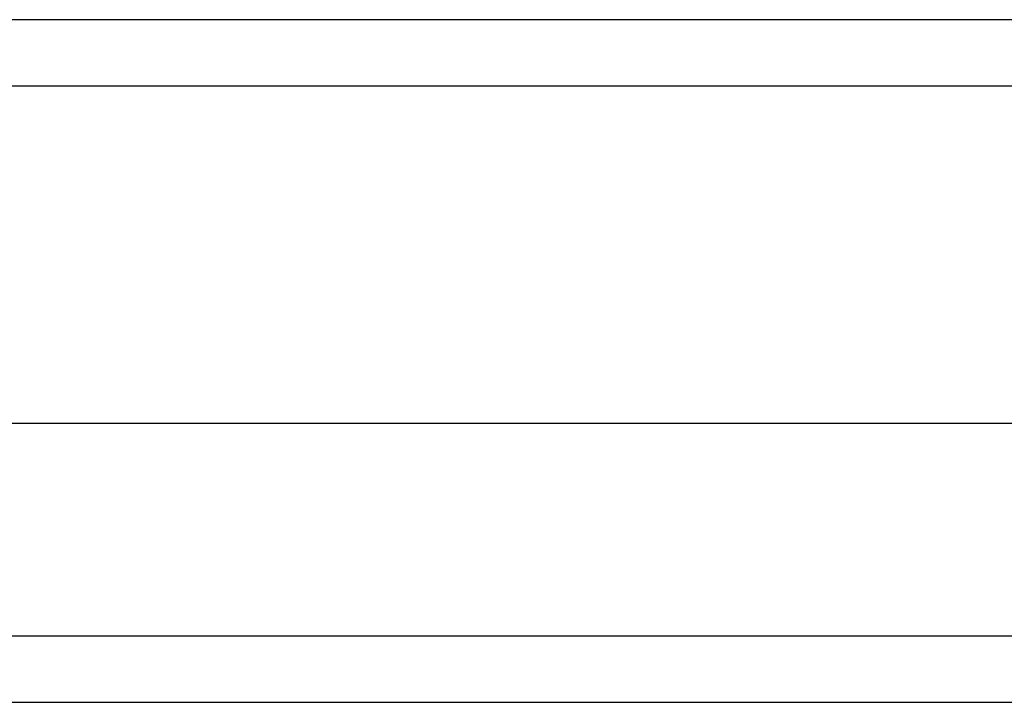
# Model space of a CAD drawing. Header units: inches. Extents: x 0 to 149, y -11 to 97.
# Tile 28 of 65: x 65.466 to 66.677, y 59.822 to 60.661. Entities that reach past the tile are written whole.
import ezdxf

# ---------------------------------------------------------------- set-up
doc = ezdxf.new("R2010")
doc.units = ezdxf.units.IN
doc.header["$LTSCALE"] = 8.944272
doc.header["$MEASUREMENT"] = 0
doc.layers.add('Visible Edges(ANSI)', color=7, linetype='Continuous', lineweight=25)
doc.layers.add('Visible Tangent Edges(ANSI)', color=7, linetype='Continuous', lineweight=25)

msp = doc.modelspace()

# ---------------------------------------------------------------- linework, layer by layer
at = {"layer": 'Visible Edges(ANSI)'}
for p, q in [((83.55291, 60.66083), (64.33644, 60.66083)), ((65.01801, 60.1649), (82.87134, 60.1649)), ((65.12434, 59.82157), (82.765, 59.82157))]:
    msp.add_line(p, q, dxfattribs=at)
at = {"layer": 'Visible Tangent Edges(ANSI)'}
for p, q in [((64.33644, 60.57944), (83.55291, 60.57944)), ((82.87643, 59.90296), (65.01291, 59.90296))]:
    msp.add_line(p, q, dxfattribs=at)

doc.saveas('drawing.dxf')
